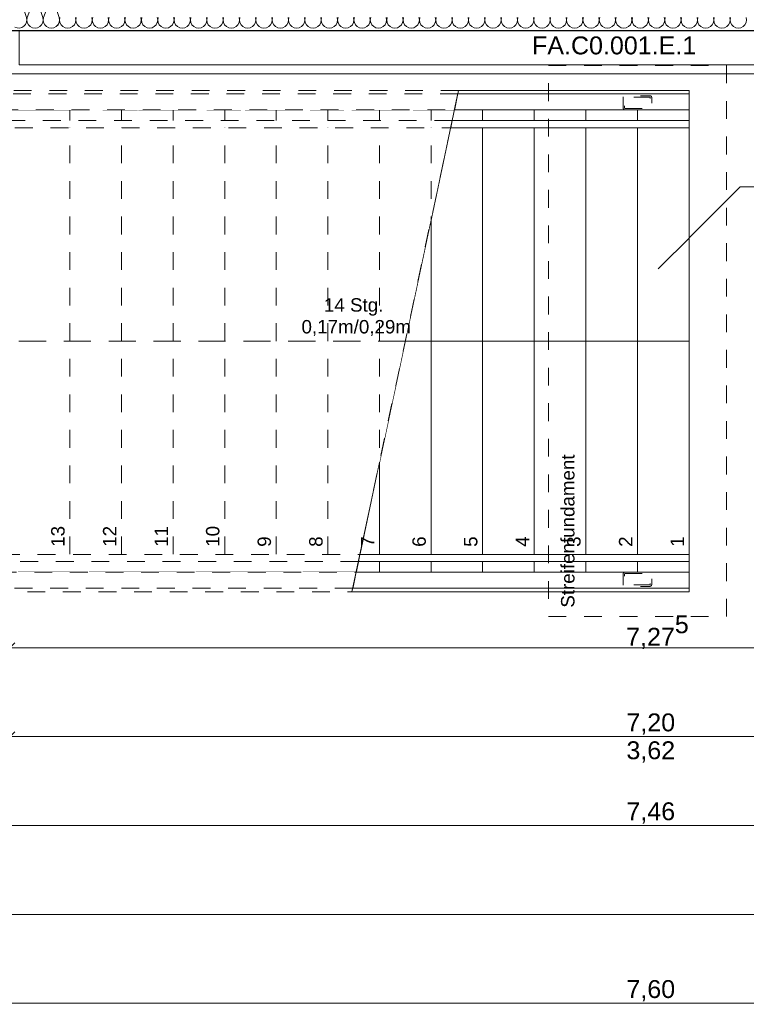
# Model space of a CAD drawing. Header units: metres. Extents: x -273 to 6, y -183 to 13.
# Tile 29 of 33: x -167.57 to -163.48, y -45.28 to -39.74. Entities that reach past the tile are written whole.
import ezdxf

# ---------------------------------------------------------------- set-up
doc = ezdxf.new("R2010")
doc.units = ezdxf.units.M
doc.header["$LTSCALE"] = 0.05
doc.header["$PDMODE"] = 1
doc.header["$PDSIZE"] = -2
for name, pattern in [('9201', [3, 2, -1]), ('Dash Style-1', [1.999894, 0.999947, -0.999947]), ('ISO-02 Strichlinie', [3.81, 3.048, -0.762]), ('Linienart-1', [2.116328, 1.058164, -1.058164]), ('Linienart-3', [2.116531, 1.058062, -1.058469])]:
    doc.linetypes.add(name, pattern=pattern)
doc.layers.get('0').update_dxf_attribs({"lineweight": 25})
for name, color, linetype, lineweight, true_color in [('30 -33 Aussenwände- 7 Fassade_ Elemente', 7, 'Continuous', 9, 0x00aacc), ('30 -35 Decken- 2.2 Treppen Außen', 7, 'Continuous', 9, 0x009999), ('70 -72 Beschriftung- 1 Beschriftung allgemein', 7, 'Continuous', 9, 0xff6633), ('70 -72 Beschriftung- 7 Detailverweise', 7, 'Continuous', 9, 0x00dd00), ('70 -76 Bemaßung- 2 Allgemein', 7, 'Continuous', 5, 0x6666cc)]:
    doc.layers.add(name, color=color, linetype=linetype, lineweight=lineweight, true_color=true_color)
doc.layers.add('Keine', color=7, linetype='Continuous', lineweight=9)
doc.styles.add('Arial', font='arial.ttf')
doc.dimstyles.new('k+k 1_50', dxfattribs={"dimtxt": 0.100689, "dimasz": 0.05302, "dimexe": 0.05, "dimexo": 0.15, "dimgap": 0.01, "dimtad": 1, "dimdec": 3, "dimtxsty": 'Arial', "dimblk": 'VW_SLASH', "dimblk1": 'VW_SLASH', "dimblk2": 'VW_SLASH', "dimcen": 0, "dimdle": 0.05, "dimadec": 3, "dimazin": 0, "dimtfac": 0.75, "dimtdec": 3, "dimtix": 1, "dimtmove": 0, "dimatfit": 0, "dimldrblk": 'VW_SLASH-1', "dimfxl": 0.125, "dimfxlon": 1, "dimfrac": 2, "dimtolj": 1, "dimarcsym": 0})
doc.dimstyles.new('k+k_klein', dxfattribs={"dimtxt": 0.100689, "dimasz": 0.05302, "dimexe": 0.05, "dimexo": 0.15, "dimgap": 0.005, "dimtad": 1, "dimdec": 3, "dimtxsty": 'Arial', "dimblk": 'VW_SLASH-2', "dimblk1": 'VW_SLASH-2', "dimblk2": 'VW_SLASH-2', "dimcen": 0, "dimdle": 0.025, "dimadec": 3, "dimazin": 0, "dimtfac": 0.75, "dimtdec": 3, "dimtix": 1, "dimtmove": 0, "dimatfit": 0, "dimldrblk": 'VW_FILLEDARROW', "dimfxl": 0.1, "dimfxlon": 1, "dimfrac": 2, "dimtolj": 1, "dimarcsym": 0})

# ---------------------------------------------------------------- blocks, each defined once
blk = doc.blocks.new('Gruppe-3847')
at = {"layer": '30 -33 Aussenwände- 7 Fassade_ Elemente', "lineweight": 9, "transparency": 33554687, "flags": 128}
for points in [[(-0.5356, 0.0815, -1.372995), (-0.4482, 0.0815)], [(-0.4437, 0.0815, -1.372995), (-0.3563, 0.0815)], [(-0.3518, 0.0815, -1.372995), (-0.2644, 0.0815)], [(-0.2599, 0.0815, -1.372995), (-0.1724, 0.0815)], [(-0.1679, 0.0815, -1.372995), (-0.0805, 0.0815)], [(-0.076, 0.0815, -1.372995), (0.0114, 0.0815)], [(0.0159, 0.0815, -1.372995), (0.1033, 0.0815)], [(0.1078, 0.0815, -1.372995), (0.1953, 0.0815)], [(0.1998, 0.0815, -1.372995), (0.2872, 0.0815)], [(0.2917, 0.0815, -1.372995), (0.3791, 0.0815)], [(0.3836, 0.0815, -1.372995), (0.471, 0.0815)], [(0.4755, 0.0815, -1.372995), (0.563, 0.0815)], [(0.5675, 0.0815, -1.372995), (0.6549, 0.0815)], [(0.6594, 0.0815, -1.372995), (0.7468, 0.0815)], [(0.7513, 0.0815, -1.372995), (0.8388, 0.0815)], [(0.8433, 0.0815, -1.372995), (0.9307, 0.0815)], [(0.9352, 0.0815, -1.372995), (1.0226, 0.0815)], [(1.0271, 0.0815, -1.372995), (1.1145, 0.0815)], [(1.119, 0.0815, -1.372995), (1.2065, 0.0815)], [(1.211, 0.0815, -1.372995), (1.2984, 0.0815)], [(1.3029, 0.0815, -1.372995), (1.3903, 0.0815)], [(1.3948, 0.0815, -1.372995), (1.4822, 0.0815)], [(1.4867, 0.0815, -1.372995), (1.5742, 0.0815)], [(1.5787, 0.0815, -1.372995), (1.6661, 0.0815)], [(1.6706, 0.0815, -1.372995), (1.758, 0.0815)], [(1.7625, 0.0815, -1.372995), (1.8499, 0.0815)], [(1.8544, 0.0815, -1.372995), (1.9419, 0.0815)], [(1.9464, 0.0815, -1.372995), (2.0338, 0.0815)], [(2.0383, 0.0815, -1.372995), (2.1257, 0.0815)], [(2.1302, 0.0815, -1.372995), (2.2177, 0.0815)], [(2.2222, 0.0815, -1.372995), (2.3096, 0.0815)], [(2.3141, 0.0815, -1.372995), (2.4015, 0.0815)], [(2.406, 0.0815, -1.372995), (2.4934, 0.0815)], [(2.4979, 0.0815, -1.372995), (2.5854, 0.0815)], [(2.5899, 0.0815, -1.372995), (2.6773, 0.0815)], [(2.6818, 0.0815, -1.372995), (2.7692, 0.0815)], [(2.7737, 0.0815, -1.372995), (2.8611, 0.0815)], [(2.8656, 0.0815, -1.372995), (2.9531, 0.0815)], [(2.9576, 0.0815, -1.372995), (3.045, 0.0815)], [(3.0495, 0.0815, -1.372995), (3.1369, 0.0815)], [(3.1414, 0.0815, -1.372995), (3.2288, 0.0815)], [(3.2333, 0.0815, -1.372995), (3.3208, 0.0815)], [(3.3253, 0.0815, -1.372995), (3.4127, 0.0815)], [(3.4172, 0.0815, -1.372995), (3.5046, 0.0815)], [(3.2764, -0.0385, 0.324435), (3.2932, -0.0898, 0.324435), (3.3471, -0.0898, 0.324435), (3.3638, -0.0385), (3.3253, 0.0815, -0.324488), (3.342, 0.1328, -0.324488), (3.3959, 0.1328, -0.324488), (3.4127, 0.0815), (3.3683, -0.0385, 0.324435), (3.3851, -0.0898, 0.324435), (3.439, -0.0898, 0.324435), (3.4558, -0.0385), (3.4172, 0.0815, -0.324488), (3.4339, 0.1328, -0.324488), (3.4879, 0.1328, -0.324488), (3.5046, 0.0815), (3.4603, -0.0385, 0.324435), (3.477, -0.0898, 0.324435), (3.5309, -0.0898, 0.324435), (3.5477, -0.0385), (3.5091, 0.0815, -0.679113), (3.575, 0.1358)]]:
    blk.add_lwpolyline(points, format="xyb", dxfattribs=at)
blk = doc.blocks.new('Gruppe-3848')
at = {"layer": '30 -33 Aussenwände- 7 Fassade_ Elemente', "transparency": 33554687}
blk.add_blockref('Gruppe-3847', (0, 0), dxfattribs=at)
blk = doc.blocks.new('Dämmung-296')
at = {"layer": '30 -33 Aussenwände- 7 Fassade_ Elemente', "color": 7, "transparency": 33554687}
blk.add_blockref('Gruppe-3848', (0, 0), dxfattribs=at)
at = {"layer": '30 -33 Aussenwände- 7 Fassade_ Elemente', "color": 0, "flags": 1}
for tag in ['instanceID', 'prm0_value', 'prm1_value', 'prm2_value', 'prm3_value', 'prm4_value', 'prm5_value', 'prm6_value', 'IFC_UUID', 'prm0_name', 'prm0_type', 'prm1_name', 'prm1_type', 'prm2_name', 'prm2_type', 'prm3_name', 'prm3_type', 'prm4_name', 'prm4_type', 'prm5_name', 'prm5_type', 'prm6_name', 'prm6_type']:
    blk.add_attdef(tag, (-167.596, -39.8372), '', height=0.00018, dxfattribs=at)
blk = doc.blocks.new('Gruppe-3855')
at = {"color": 255}
blk.add_wipeout([(-160.221, -40.044), (-167.821, -40.044), (-167.821, -39.247), (-160.221, -39.247)], dxfattribs=at).dxf.layer = '30 -33 Aussenwände- 7 Fassade_ Elemente'
blk.add_wipeout([(-160.446, -39.802), (-160.446, -39.407), (-167.596, -39.407), (-167.596, -39.802), (-167.751, -39.802), (-167.751, -40.044), (-160.291, -40.044), (-160.291, -39.802)], dxfattribs=at).dxf.layer = '30 -33 Aussenwände- 7 Fassade_ Elemente'
at = {"layer": '30 -33 Aussenwände- 7 Fassade_ Elemente', "flags": 128}
blk.add_lwpolyline([(-160.446, -39.802), (-160.446, -39.407), (-167.596, -39.407), (-167.596, -39.802), (-167.751, -39.802), (-167.751, -40.044), (-160.291, -40.044), (-160.291, -39.802)], close=True, dxfattribs=at)
at = {"color": 255}
blk.add_wipeout([(-160.471, -39.994), (-167.571, -39.994), (-167.571, -39.802), (-160.471, -39.802)], dxfattribs=at).dxf.layer = '30 -33 Aussenwände- 7 Fassade_ Elemente'
at = {"layer": '30 -33 Aussenwände- 7 Fassade_ Elemente', "flags": 128}
blk.add_lwpolyline([(-160.471, -39.994), (-167.571, -39.994), (-167.571, -39.802), (-160.471, -39.802)], close=True, dxfattribs=at)
at = {"color": 255, "lineweight": 25}
blk.add_wipeout([(-160.221, -39.802), (-167.821, -39.802), (-167.821, -39.687), (-167.596, -39.687), (-167.596, -39.529), (-160.446, -39.529), (-160.446, -39.6869), (-160.221, -39.6869)], dxfattribs=at).dxf.layer = '30 -33 Aussenwände- 7 Fassade_ Elemente'
at = {"layer": '30 -33 Aussenwände- 7 Fassade_ Elemente', "lineweight": 25}
blk.add_line((-160.221, -39.802), (-167.821, -39.802), dxfattribs=at)
at = {"layer": '30 -33 Aussenwände- 7 Fassade_ Elemente', "rotation": 180}
blk.add_blockref('Dämmung-296', (-164.021, -39.6455), dxfattribs=at)
blk = doc.blocks.new('Gruppe-9448')
at = {"color": 255, "linetype": '9201', "lineweight": 5, "transparency": 33554508}
blk.add_wipeout([(-165.256, -40.8649), (-165.1247, -40.247), (-165.256, -40.247)], dxfattribs=at).dxf.layer = '30 -35 Decken- 2.2 Treppen Außen'
blk.add_wipeout([(-165.546, -42.2292), (-165.256, -40.8649), (-165.256, -40.247), (-165.546, -40.247)], dxfattribs=at).dxf.layer = '30 -35 Decken- 2.2 Treppen Außen'
blk.add_wipeout([(-165.836, -42.847), (-165.6773, -42.847), (-165.546, -42.2292), (-165.546, -40.247), (-165.836, -40.247)], dxfattribs=at).dxf.layer = '30 -35 Decken- 2.2 Treppen Außen'
blk.add_wipeout([(-165.836, -40.247), (-166.126, -40.247), (-166.126, -42.847), (-165.836, -42.847)], dxfattribs=at).dxf.layer = '30 -35 Decken- 2.2 Treppen Außen'
blk.add_wipeout([(-166.126, -40.247), (-166.416, -40.247), (-166.416, -42.847), (-166.126, -42.847)], dxfattribs=at).dxf.layer = '30 -35 Decken- 2.2 Treppen Außen'
blk.add_wipeout([(-166.416, -40.247), (-166.706, -40.247), (-166.706, -42.847), (-166.416, -42.847)], dxfattribs=at).dxf.layer = '30 -35 Decken- 2.2 Treppen Außen'
blk.add_wipeout([(-166.706, -40.247), (-166.996, -40.247), (-166.996, -42.847), (-166.706, -42.847)], dxfattribs=at).dxf.layer = '30 -35 Decken- 2.2 Treppen Außen'
blk.add_wipeout([(-166.996, -40.247), (-167.286, -40.247), (-167.286, -42.847), (-166.996, -42.847)], dxfattribs=at).dxf.layer = '30 -35 Decken- 2.2 Treppen Außen'
blk.add_wipeout([(-167.286, -40.247), (-167.576, -40.247), (-167.576, -42.847), (-167.286, -42.847)], dxfattribs=at).dxf.layer = '30 -35 Decken- 2.2 Treppen Außen'
blk = doc.blocks.new('Gruppe-9451')
at = {"color": 255, "lineweight": 5}
blk.add_wipeout([(-163.806, -40.247), (-164.096, -40.247), (-164.096, -42.847), (-163.806, -42.847)], dxfattribs=at).dxf.layer = '30 -35 Decken- 2.2 Treppen Außen'
blk.add_wipeout([(-164.096, -40.247), (-164.386, -40.247), (-164.386, -42.847), (-164.096, -42.847)], dxfattribs=at).dxf.layer = '30 -35 Decken- 2.2 Treppen Außen'
blk.add_wipeout([(-164.386, -40.247), (-164.676, -40.247), (-164.676, -42.847), (-164.386, -42.847)], dxfattribs=at).dxf.layer = '30 -35 Decken- 2.2 Treppen Außen'
blk.add_wipeout([(-164.676, -40.247), (-164.966, -40.247), (-164.966, -42.847), (-164.676, -42.847)], dxfattribs=at).dxf.layer = '30 -35 Decken- 2.2 Treppen Außen'
blk.add_wipeout([(-164.966, -40.247), (-165.1247, -40.247), (-165.256, -40.8649), (-165.256, -42.847), (-164.966, -42.847)], dxfattribs=at).dxf.layer = '30 -35 Decken- 2.2 Treppen Außen'
blk.add_wipeout([(-165.256, -40.8649), (-165.546, -42.2292), (-165.546, -42.847), (-165.256, -42.847)], dxfattribs=at).dxf.layer = '30 -35 Decken- 2.2 Treppen Außen'
blk.add_wipeout([(-165.546, -42.2292), (-165.6773, -42.847), (-165.546, -42.847)], dxfattribs=at).dxf.layer = '30 -35 Decken- 2.2 Treppen Außen'
blk = doc.blocks.new('Gruppe-9452')
at = {"layer": '30 -35 Decken- 2.2 Treppen Außen', "linetype": '9201', "lineweight": 9, "transparency": 33554508}
for p, q in [((-167.286, -40.247), (-167.286, -42.847)), ((-166.996, -40.247), (-166.996, -42.847)), ((-166.706, -40.247), (-166.706, -42.847)), ((-166.416, -40.247), (-166.416, -42.847)), ((-166.126, -40.247), (-166.126, -42.847)), ((-165.836, -40.247), (-165.836, -42.847)), ((-165.836, -40.247), (-165.836, -42.847)), ((-165.546, -40.247), (-165.546, -42.2292)), ((-165.256, -40.247), (-165.256, -40.8649))]:
    blk.add_line(p, q, dxfattribs=at)
at = {"layer": '30 -35 Decken- 2.2 Treppen Außen', "linetype": '9201', "lineweight": 9, "transparency": 33554508, "flags": 128}
for points in [[(-167.286, -40.247), (-167.576, -40.247)], [(-166.996, -40.247), (-167.286, -40.247)], [(-166.706, -40.247), (-166.996, -40.247)], [(-166.416, -40.247), (-166.706, -40.247)], [(-166.126, -40.247), (-166.416, -40.247)], [(-165.836, -40.247), (-166.126, -40.247)], [(-165.546, -40.247), (-165.836, -40.247)], [(-165.256, -40.247), (-165.546, -40.247)], [(-165.1247, -40.247), (-165.256, -40.247)], [(-167.286, -42.847), (-167.576, -42.847)], [(-166.996, -42.847), (-167.286, -42.847)], [(-166.706, -42.847), (-166.996, -42.847)], [(-166.416, -42.847), (-166.706, -42.847)], [(-166.126, -42.847), (-166.416, -42.847)], [(-165.836, -42.847), (-166.126, -42.847)], [(-165.836, -42.847), (-165.6773, -42.847)]]:
    blk.add_lwpolyline(points, dxfattribs=at)
blk = doc.blocks.new('Gruppe-9455')
at = {"layer": '30 -35 Decken- 2.2 Treppen Außen'}
for p, q in [((-164.966, -42.847), (-164.966, -40.247)), ((-164.676, -40.247), (-164.676, -42.847)), ((-164.386, -40.247), (-164.386, -42.847)), ((-164.096, -40.247), (-164.096, -42.847)), ((-163.806, -40.247), (-163.806, -42.847)), ((-165.256, -40.8649), (-165.256, -42.847)), ((-165.546, -42.2292), (-165.546, -42.847))]:
    blk.add_line(p, q, dxfattribs=at)
at = {"layer": '30 -35 Decken- 2.2 Treppen Außen', "flags": 128}
for points in [[(-164.966, -40.247), (-165.1247, -40.247)], [(-164.676, -40.247), (-164.966, -40.247)], [(-164.386, -40.247), (-164.676, -40.247)], [(-164.096, -40.247), (-164.386, -40.247)], [(-163.806, -40.247), (-164.096, -40.247)], [(-165.6773, -42.847), (-165.546, -42.847)], [(-165.546, -42.847), (-165.256, -42.847)], [(-165.256, -42.847), (-164.966, -42.847)], [(-164.676, -42.847), (-164.966, -42.847)], [(-164.386, -42.847), (-164.676, -42.847)], [(-164.096, -42.847), (-164.386, -42.847)], [(-163.806, -42.847), (-164.096, -42.847)]]:
    blk.add_lwpolyline(points, dxfattribs=at)
blk = doc.blocks.new('Gruppe-9456')
at = {"layer": '30 -35 Decken- 2.2 Treppen Außen', "flags": 128}
blk.add_lwpolyline([(-163.806, -41.547), (-165.401, -41.547)], dxfattribs=at)
blk = doc.blocks.new('Gruppe-9457')
at = {"layer": '30 -35 Decken- 2.2 Treppen Außen', "linetype": 'ISO-02 Strichlinie', "lineweight": 9, "transparency": 33554508, "flags": 128}
blk.add_lwpolyline([(-165.401, -41.547), (-172.846, -41.547)], dxfattribs=at)
blk = doc.blocks.new('Gruppe-9458')
at = {"color": 255}
for points in [[(-165.1247, -40.247), (-163.806, -40.247), (-163.806, -40.137), (-165.1013, -40.137)], [(-165.7007, -42.957), (-163.806, -42.957), (-163.806, -42.847), (-165.6773, -42.847)]]:
    blk.add_wipeout(points, dxfattribs=at).dxf.layer = '30 -35 Decken- 2.2 Treppen Außen'
at = {"layer": '30 -35 Decken- 2.2 Treppen Außen', "flags": 128}
for points in [[(-165.1247, -40.247), (-163.806, -40.247), (-163.806, -40.137), (-165.1013, -40.137)], [(-165.7007, -42.957), (-163.806, -42.957), (-163.806, -42.847), (-165.6773, -42.847)]]:
    blk.add_lwpolyline(points, dxfattribs=at)
blk = doc.blocks.new('Gruppe-9459')
at = {"layer": '30 -35 Decken- 2.2 Treppen Außen', "linetype": 'Dash Style-1', "lineweight": 9, "transparency": 33554508, "flags": 128}
for points in [[(-165.1013, -40.137), (-172.846, -40.137), (-172.846, -40.247), (-165.1247, -40.247)], [(-165.6773, -42.847), (-172.846, -42.847), (-172.846, -42.957), (-165.7007, -42.957)]]:
    blk.add_lwpolyline(points, dxfattribs=at)
blk = doc.blocks.new('Gruppe-9460')
at = {"color": 255}
blk.add_wipeout([(-165.6561, -42.747), (-163.806, -42.747), (-163.806, -42.787), (-165.6646, -42.787)], dxfattribs=at).dxf.layer = '30 -35 Decken- 2.2 Treppen Außen'
at = {"layer": '30 -35 Decken- 2.2 Treppen Außen', "flags": 128}
blk.add_lwpolyline([(-165.6561, -42.747), (-163.806, -42.747), (-163.806, -42.787), (-165.6646, -42.787)], dxfattribs=at)
blk = doc.blocks.new('Gruppe-9461')
at = {"color": 255, "linetype": 'Linienart-1'}
blk.add_wipeout([(-165.6646, -42.787), (-172.846, -42.787), (-172.846, -42.747), (-165.6561, -42.747)], dxfattribs=at).dxf.layer = '30 -35 Decken- 2.2 Treppen Außen'
at = {"layer": '30 -35 Decken- 2.2 Treppen Außen', "linetype": 'Linienart-1', "flags": 128}
blk.add_lwpolyline([(-165.6646, -42.787), (-172.846, -42.787), (-172.846, -42.747), (-165.6561, -42.747)], dxfattribs=at)
blk = doc.blocks.new('Gruppe-9462')
at = {"color": 255}
blk.add_wipeout([(-165.6773, -42.847), (-163.806, -42.847), (-163.806, -42.937), (-165.6965, -42.937)], dxfattribs=at).dxf.layer = '30 -35 Decken- 2.2 Treppen Außen'
at = {"layer": '30 -35 Decken- 2.2 Treppen Außen', "flags": 128}
blk.add_lwpolyline([(-165.6773, -42.847), (-163.806, -42.847), (-163.806, -42.937), (-165.6965, -42.937)], dxfattribs=at)
blk = doc.blocks.new('Gruppe-9463')
at = {"color": 255, "linetype": 'Linienart-1'}
blk.add_wipeout([(-165.6965, -42.937), (-172.846, -42.937), (-172.846, -42.847), (-165.6773, -42.847)], dxfattribs=at).dxf.layer = '30 -35 Decken- 2.2 Treppen Außen'
at = {"layer": '30 -35 Decken- 2.2 Treppen Außen', "linetype": 'Linienart-1', "flags": 128}
blk.add_lwpolyline([(-165.6965, -42.937), (-172.846, -42.937), (-172.846, -42.847), (-165.6773, -42.847)], dxfattribs=at)
blk = doc.blocks.new('Gruppe-9464')
at = {"color": 255}
blk.add_wipeout([(-165.1459, -40.347), (-163.806, -40.347), (-163.806, -40.307), (-165.1374, -40.307)], dxfattribs=at).dxf.layer = '30 -35 Decken- 2.2 Treppen Außen'
at = {"layer": '30 -35 Decken- 2.2 Treppen Außen', "flags": 128}
blk.add_lwpolyline([(-165.1459, -40.347), (-163.806, -40.347), (-163.806, -40.307), (-165.1374, -40.307)], dxfattribs=at)
blk = doc.blocks.new('Gruppe-9465')
at = {"color": 255, "linetype": 'Linienart-1'}
blk.add_wipeout([(-165.1374, -40.307), (-172.846, -40.307), (-172.846, -40.347), (-165.1459, -40.347)], dxfattribs=at).dxf.layer = '30 -35 Decken- 2.2 Treppen Außen'
at = {"layer": '30 -35 Decken- 2.2 Treppen Außen', "linetype": 'Linienart-1', "flags": 128}
blk.add_lwpolyline([(-165.1374, -40.307), (-172.846, -40.307), (-172.846, -40.347), (-165.1459, -40.347)], dxfattribs=at)
blk = doc.blocks.new('Gruppe-9466')
at = {"color": 255}
blk.add_wipeout([(-165.1247, -40.247), (-163.806, -40.247), (-163.806, -40.157), (-165.1055, -40.157)], dxfattribs=at).dxf.layer = '30 -35 Decken- 2.2 Treppen Außen'
at = {"layer": '30 -35 Decken- 2.2 Treppen Außen', "flags": 128}
blk.add_lwpolyline([(-165.1247, -40.247), (-163.806, -40.247), (-163.806, -40.157), (-165.1055, -40.157)], dxfattribs=at)
blk = doc.blocks.new('Gruppe-9467')
at = {"color": 255, "linetype": 'Linienart-1'}
blk.add_wipeout([(-165.1055, -40.157), (-172.846, -40.157), (-172.846, -40.247), (-165.1247, -40.247)], dxfattribs=at).dxf.layer = '30 -35 Decken- 2.2 Treppen Außen'
at = {"layer": '30 -35 Decken- 2.2 Treppen Außen', "linetype": 'Linienart-1', "flags": 128}
blk.add_lwpolyline([(-165.1055, -40.157), (-172.846, -40.157), (-172.846, -40.247), (-165.1247, -40.247)], dxfattribs=at)
blk = doc.blocks.new('Gruppe-9469')
at = {"layer": '30 -35 Decken- 2.2 Treppen Außen'}
blk.add_line((-165.1013, -40.137), (-165.7007, -42.957), dxfattribs=at)
blk = doc.blocks.new('Gruppe-9470')
at = {"layer": '30 -35 Decken- 2.2 Treppen Außen', "linetype": '9201'}
blk.add_line((-165.1013, -40.137), (-165.7007, -42.957), dxfattribs=at)
blk = doc.blocks.new('Gruppe-9471')
at = {"layer": '30 -35 Decken- 2.2 Treppen Außen', "insert": (-165.691, -41.5185), "char_height": 0.075516, "attachment_point": 8, "rotation": 0.001, "line_spacing_factor": 0.973705, "style": 'Arial'}
blk.add_mtext('14 Stg.\\P 0,17m/0,29m', dxfattribs=at)
blk = doc.blocks.new('Gruppe-9473')
at = {"layer": '30 -35 Decken- 2.2 Treppen Außen', "attachment_point": 9, "rotation": 90.001, "line_spacing_factor": 0.973705, "style": 'Arial'}
for s, insert, char_height in [('13', (-167.3145, -42.5872), 0.07552), ('12', (-167.0245, -42.5872), 0.07552), ('11', (-166.7345, -42.5872), 0.07552), ('10', (-166.4445, -42.5872), 0.07552), ('9', (-166.1545, -42.6461), 0.0755), ('8', (-165.8645, -42.6461), 0.0755), ('7', (-165.5745, -42.6461), 0.0755), ('6', (-165.2845, -42.6461), 0.0755), ('5', (-164.9945, -42.6461), 0.0755), ('4', (-164.7045, -42.6461), 0.0755), ('3', (-164.4145, -42.6461), 0.0755), ('2', (-164.1245, -42.6461), 0.0755), ('1', (-163.8345, -42.6461), 0.0755)]:
    blk.add_mtext(s, dxfattribs=dict(at, insert=insert, char_height=char_height))
blk = doc.blocks.new('Gruppe-9474')
at = {"layer": '30 -35 Decken- 2.2 Treppen Außen', "transparency": 33554508}
blk.add_blockref('Gruppe-9448', (0, 0), dxfattribs=at)
at = {"layer": '30 -35 Decken- 2.2 Treppen Außen'}
blk.add_blockref('Gruppe-9451', (0, 0), dxfattribs=at)
at = {"layer": '30 -35 Decken- 2.2 Treppen Außen', "transparency": 33554508}
for name in ['Gruppe-9452', 'Gruppe-9457']:
    blk.add_blockref(name, (0, 0), dxfattribs=at)
at = {"layer": '30 -35 Decken- 2.2 Treppen Außen'}
for name in ['Gruppe-9455', 'Gruppe-9456']:
    blk.add_blockref(name, (0, 0), dxfattribs=at)
blk.add_blockref('Gruppe-9458', (0, 0), dxfattribs=at)
at = {"layer": '30 -35 Decken- 2.2 Treppen Außen', "transparency": 33554508}
blk.add_blockref('Gruppe-9459', (0, 0), dxfattribs=at)
at = {"layer": '30 -35 Decken- 2.2 Treppen Außen'}
for name in ['Gruppe-9471', 'Gruppe-9473']:
    blk.add_blockref(name, (0, 0), dxfattribs=at)
for name in ['Gruppe-9466', 'Gruppe-9464', 'Gruppe-9460', 'Gruppe-9462']:
    blk.add_blockref(name, (0, 0), dxfattribs=at)
for name in ['Gruppe-9467', 'Gruppe-9465', 'Gruppe-9461', 'Gruppe-9463']:
    blk.add_blockref(name, (0, 0), dxfattribs=at)
for name in ['Gruppe-9469', 'Gruppe-9470']:
    blk.add_blockref(name, (0, 0), dxfattribs=at)
blk = doc.blocks.new('Gruppe-9475')
at = {"layer": '30 -35 Decken- 2.2 Treppen Außen', "color": 7, "transparency": 33554687}
blk.add_blockref('Gruppe-9474', (0, 0), dxfattribs=at)
blk = doc.blocks.new('Gruppe-9476')
at = {"layer": '30 -35 Decken- 2.2 Treppen Außen', "color": 7, "transparency": 33554687}
blk.add_blockref('Gruppe-9475', (0, 0), dxfattribs=at)
at = {"layer": '30 -35 Decken- 2.2 Treppen Außen', "color": 0, "flags": 1}
for tag in ['prm0_value', 'prm1_value', 'prm2_value', 'prm3_value', 'prm4_value', 'prm5_value', 'prm6_value', 'prm7_value', 'prm8_value', 'IFC_UUID', 'instanceID', 'prm0_name', 'prm0_type', 'prm1_name', 'prm1_type', 'prm2_name', 'prm2_type', 'prm3_name', 'prm3_type', 'prm4_name', 'prm4_type', 'prm5_name', 'prm5_type', 'prm6_name', 'prm6_type', 'prm7_name', 'prm7_type', 'prm8_name', 'prm8_type']:
    blk.add_attdef(tag, (-172.9927, -42.957), '', height=0.00018, dxfattribs=at)
blk = doc.blocks.new('_00-EG_Tragwerk (2D)')
at = {"layer": '30 -33 Aussenwände- 7 Fassade_ Elemente', "color": 7}
blk.add_blockref('Gruppe-3855', (0, 0), dxfattribs=at)
at = {"layer": '30 -35 Decken- 2.2 Treppen Außen', "transparency": 33554687}
blk.add_blockref('Gruppe-9476', (0, 0), dxfattribs=at)
blk = doc.blocks.new('Gruppe-14118')
at = {"layer": '70 -72 Beschriftung- 7 Detailverweise'}
blk.add_line((-162.583, -40.68), (-163.183, -40.68), dxfattribs=at)
at = {"layer": '70 -72 Beschriftung- 7 Detailverweise', "flags": 128}
blk.add_lwpolyline([(-162.583, -40.68), (-162.5844, -40.7094), (-162.5888, -40.7385), (-162.5959, -40.7671), (-162.6058, -40.7948), (-162.6184, -40.8214), (-162.6336, -40.8467), (-162.6511, -40.8703), (-162.6709, -40.8921), (-162.6927, -40.9119), (-162.7163, -40.9294), (-162.7416, -40.9446), (-162.7682, -40.9572), (-162.7959, -40.9671), (-162.8245, -40.9742), (-162.8536, -40.9786), (-162.883, -40.98), (-162.9124, -40.9786), (-162.9415, -40.9742), (-162.9701, -40.9671), (-162.9978, -40.9572), (-163.0244, -40.9446), (-163.0497, -40.9294), (-163.0733, -40.9119), (-163.0951, -40.8921), (-163.1149, -40.8703), (-163.1324, -40.8467), (-163.1476, -40.8214), (-163.1602, -40.7948), (-163.1701, -40.7671), (-163.1772, -40.7385), (-163.1816, -40.7094), (-163.183, -40.68), (-163.1816, -40.6506), (-163.1772, -40.6215), (-163.1701, -40.5929), (-163.1602, -40.5652), (-163.1476, -40.5386), (-163.1324, -40.5133), (-163.1149, -40.4897), (-163.0951, -40.4679), (-163.0733, -40.4481), (-163.0497, -40.4306), (-163.0244, -40.4154), (-162.9978, -40.4028), (-162.9701, -40.3929), (-162.9415, -40.3858), (-162.9124, -40.3814), (-162.883, -40.38), (-162.8536, -40.3814), (-162.8245, -40.3858), (-162.7959, -40.3929), (-162.7682, -40.4028), (-162.7416, -40.4154), (-162.7163, -40.4306), (-162.6927, -40.4481), (-162.6709, -40.4679), (-162.6511, -40.4897), (-162.6336, -40.5133), (-162.6184, -40.5386), (-162.6058, -40.5652), (-162.5959, -40.5929), (-162.5888, -40.6215), (-162.5844, -40.6506)], close=True, dxfattribs=at)
at = {"layer": '70 -72 Beschriftung- 7 Detailverweise'}
blk.add_point((-162.883, -40.68), dxfattribs=at)
at = {"layer": '70 -72 Beschriftung- 7 Detailverweise', "line_spacing_factor": 0.96878, "style": 'Arial'}
for s, insert, char_height, attachment_point in [('D', (-162.883, -40.6754), 0.1007, 8), ('TR_200', (-162.883, -40.7067), 0.10069, 2)]:
    blk.add_mtext(s, dxfattribs=dict(at, insert=insert, char_height=char_height, attachment_point=attachment_point))
blk = doc.blocks.new('Gruppe-14119')
at = {"layer": '70 -72 Beschriftung- 7 Detailverweise', "transparency": 33554687}
for q in [(-163.9787, -41.1407), (-162.883, -40.68)]:
    blk.add_line((-163.518, -40.68), q, dxfattribs=at)
at = {"layer": '70 -72 Beschriftung- 7 Detailverweise', "color": 7, "transparency": 33554687}
blk.add_blockref('Gruppe-14118', (0, 0), dxfattribs=at)
blk = doc.blocks.new('Gruppe-14160')
at = {"layer": 'Keine', "color": 7, "linetype": 'Linienart-3', "lineweight": 5, "transparency": 33554687, "flags": 128}
for points in [[(-164.1759, -40.237, 0.414214), (-164.1659, -40.247), (-164.0259, -40.247, 0.414214), (-164.0159, -40.237), (-164.0159, -40.177, 0.414214), (-164.0259, -40.167), (-164.1659, -40.167, 0.414214), (-164.1759, -40.177)], [(-164.1679, -40.237, 0.414214), (-164.1659, -40.239), (-164.0259, -40.239, 0.414214), (-164.0239, -40.237), (-164.0239, -40.177, 0.414214), (-164.0259, -40.175), (-164.1659, -40.175, 0.414214), (-164.1679, -40.177)]]:
    blk.add_lwpolyline(points, format="xyb", close=True, dxfattribs=at)
blk = doc.blocks.new('Gruppe-14161')
at = {"layer": 'Keine', "color": 7, "linetype": 'Linienart-3', "lineweight": 5, "transparency": 33554687, "flags": 128}
for points in [[(-164.1759, -42.857, -0.414214), (-164.1659, -42.847), (-164.0259, -42.847, -0.414214), (-164.0159, -42.857), (-164.0159, -42.917, -0.414214), (-164.0259, -42.927), (-164.1659, -42.927, -0.414214), (-164.1759, -42.917)], [(-164.1679, -42.857, -0.414214), (-164.1659, -42.855), (-164.0259, -42.855, -0.414214), (-164.0239, -42.857), (-164.0239, -42.917, -0.414214), (-164.0259, -42.919), (-164.1659, -42.919, -0.414214), (-164.1679, -42.917)]]:
    blk.add_lwpolyline(points, format="xyb", close=True, dxfattribs=at)
blk = doc.blocks.new('Gruppe-14162')
at = {"layer": 'Keine', "color": 252, "linetype": 'Linienart-3', "lineweight": 9, "true_color": 0x888888, "flags": 128}
blk.add_lwpolyline([(-164.5959, -39.997), (-163.5959, -39.997), (-163.5959, -43.097), (-164.5959, -43.097)], close=True, dxfattribs=at)
at = {"layer": 'Keine', "color": 7}
for name in ['Gruppe-14160', 'Gruppe-14161']:
    blk.add_blockref(name, (0, 0), dxfattribs=at)
at = {"layer": 'Keine', "color": 7, "insert": (-164.5255, -43.047), "char_height": 0.075516, "width": 1.149619, "attachment_point": 1, "rotation": 90, "line_spacing_factor": 0.973705, "style": 'Arial'}
blk.add_mtext('Streifenfundament\\P', dxfattribs=at)
blk = doc.blocks.new('_EG_2D  (2D)')
at = {"layer": '70 -72 Beschriftung- 1 Beschriftung allgemein', "color": 7}
blk.add_blockref('Gruppe-14162', (0, 0), dxfattribs=at)
at = {"layer": '70 -72 Beschriftung- 7 Detailverweise'}
blk.add_blockref('Gruppe-14119', (0, 0), dxfattribs=at)
at = {"layer": '70 -72 Beschriftung- 1 Beschriftung allgemein', "insert": (-164.22708886, -39.8340169), "char_height": 0.1006886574, "width": 1.6, "attachment_point": 2, "line_spacing_factor": 0.970891, "style": 'Arial'}
blk.add_mtext('FA.C0.001.E.1', dxfattribs=at)
blk = doc.blocks.new('VW_SLASH-2')
at = {"color": 0, "linetype": 'ByBlock', "lineweight": -2, "transparency": 16777216}
blk.add_line((0.47, 0), (-1, 0), dxfattribs=at)
at = {"color": 0, "lineweight": 5, "transparency": 16777216, "flags": 128}
blk.add_lwpolyline([(0.5, 0.5), (-0.5, -0.5)], dxfattribs=at)
blk = doc.blocks.new('*D15034')
at = {"layer": '70 -76 Bemaßung- 2 Allgemein', "color": 0, "lineweight": -2}
for p, q in [((-167.821, -45.172), (-167.821, -45.322)), ((-160.221, -45.172), (-160.221, -45.322)), ((-160.274, -45.272), (-167.768, -45.272))]:
    blk.add_line(p, q, dxfattribs=at)
at = {"layer": 'Defpoints', "color": 0}
for p in [(-167.821, -42.294), (-160.221, -42.294), (-167.821, -45.272)]:
    blk.add_point(p, dxfattribs=at)
at = {"layer": '70 -76 Bemaßung- 2 Allgemein', "color": 0, "lineweight": -2, "xscale": 0.05302001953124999, "yscale": 0.05302001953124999, "zscale": 0.05302001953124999, "rotation": 180}
blk.add_blockref('VW_SLASH-2', (-167.821, -45.272), dxfattribs=at)
at = {"layer": '70 -76 Bemaßung- 2 Allgemein', "color": 0, "lineweight": -2, "xscale": 0.05302001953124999, "yscale": 0.05302001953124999, "zscale": 0.05302001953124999}
blk.add_blockref('VW_SLASH-2', (-160.221, -45.272), dxfattribs=at)
at = {"layer": '70 -76 Bemaßung- 2 Allgemein', "color": 0, "insert": (-164.021, -45.2016), "char_height": 0.10069, "attachment_point": 5, "style": 'Arial'}
blk.add_mtext('\\A1;7,60', dxfattribs=at)
blk = doc.blocks.new('VW_FILLEDARROW')
at = {"linetype": 'Continuous', "lineweight": 0, "transparency": 16777216}
blk.add_hatch(color=0, dxfattribs=at).paths.add_polyline_path([(-2.83, 0.76), (0, 0), (-2.83, -0.76)])
at = {"color": 0, "lineweight": 5, "transparency": 16777216, "flags": 128}
blk.add_lwpolyline([(-2.83, 0.76), (0, 0), (-2.83, -0.76)], close=True, dxfattribs=at)
blk = doc.blocks.new('VW_SLASH')
at = {"color": 0, "linetype": 'ByBlock', "lineweight": -2, "transparency": 16777216}
blk.add_line((0.94, 0), (-1, 0), dxfattribs=at)
at = {"color": 0, "lineweight": 20, "transparency": 16777216, "flags": 128}
blk.add_lwpolyline([(0.5, 0.5), (-0.5, -0.5)], dxfattribs=at)
blk = doc.blocks.new('*D15165')
at = {"layer": '70 -76 Bemaßung- 2 Allgemein', "color": 0, "lineweight": -2}
for p, q in [((-167.621, -43.147), (-167.621, -43.322)), ((-160.346, -43.147), (-160.346, -43.322)), ((-160.399, -43.272), (-167.568, -43.272))]:
    blk.add_line(p, q, dxfattribs=at)
at = {"layer": 'Defpoints', "color": 0}
for p in [(-167.621, -31.272), (-160.346, -39.047), (-167.621, -43.272)]:
    blk.add_point(p, dxfattribs=at)
at = {"layer": '70 -76 Bemaßung- 2 Allgemein', "color": 0, "lineweight": -2, "xscale": 0.05302001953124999, "yscale": 0.05302001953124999, "zscale": 0.05302001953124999, "rotation": 180}
blk.add_blockref('VW_SLASH', (-167.621, -43.272), dxfattribs=at)
at = {"layer": '70 -76 Bemaßung- 2 Allgemein', "color": 0, "lineweight": -2, "xscale": 0.05302001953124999, "yscale": 0.05302001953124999, "zscale": 0.05302001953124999}
blk.add_blockref('VW_SLASH', (-160.346, -43.272), dxfattribs=at)
at = {"layer": '70 -76 Bemaßung- 2 Allgemein', "color": 0, "insert": (-163.9835, -43.1848), "char_height": 0.100689, "attachment_point": 5, "style": 'Arial'}
blk.add_mtext('\\A1;7,27\\S5^ ;', dxfattribs=at)
blk = doc.blocks.new('VW_SLASH-1')
at = {"color": 0, "linetype": 'ByBlock', "lineweight": -2, "transparency": 16777216}
blk.add_line((0.94, 0), (-1, 0), dxfattribs=at)
at = {"color": 0, "lineweight": 5, "transparency": 16777216, "flags": 128}
blk.add_lwpolyline([(0.5, 0.5), (-0.5, -0.5)], dxfattribs=at)
blk = doc.blocks.new('*D17296')
at = {"layer": '70 -76 Bemaßung- 2 Allgemein', "color": 0, "lineweight": -2}
for p, q in [((-175.421, -44.672), (-175.421, -44.822)), ((-99.421, -44.672), (-99.421, -44.822)), ((-99.474, -44.772), (-175.368, -44.772))]:
    blk.add_line(p, q, dxfattribs=at)
at = {"layer": 'Defpoints', "color": 0}
for p in [(-175.421, -39.447), (-99.421, -39.447), (-175.421, -44.772)]:
    blk.add_point(p, dxfattribs=at)
at = {"layer": '70 -76 Bemaßung- 2 Allgemein', "color": 0, "lineweight": -2, "xscale": 0.05302001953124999, "yscale": 0.05302001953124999, "zscale": 0.05302001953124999, "rotation": 180}
blk.add_blockref('VW_SLASH-2', (-175.421, -44.772), dxfattribs=at)
at = {"layer": '70 -76 Bemaßung- 2 Allgemein', "color": 0, "lineweight": -2, "xscale": 0.05302001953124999, "yscale": 0.05302001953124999, "zscale": 0.05302001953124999}
blk.add_blockref('VW_SLASH-2', (-99.421, -44.772), dxfattribs=at)
at = {"layer": '70 -76 Bemaßung- 2 Allgemein', "color": 0, "insert": (-137.421, -44.7066), "char_height": 0.10069, "attachment_point": 5, "style": 'Arial'}
blk.add_mtext('\\A1;76,00', dxfattribs=at)
blk = doc.blocks.new('*D17313')
at = {"layer": '70 -76 Bemaßung- 2 Allgemein', "color": 0, "lineweight": -2}
for p, q in [((-167.751, -44.172), (-167.751, -44.322)), ((-160.291, -44.172), (-160.291, -44.322)), ((-160.344, -44.272), (-167.698, -44.272))]:
    blk.add_line(p, q, dxfattribs=at)
at = {"layer": 'Defpoints', "color": 0}
for p in [(-167.751, -40.044), (-160.291, -40.044), (-167.751, -44.272)]:
    blk.add_point(p, dxfattribs=at)
at = {"layer": '70 -76 Bemaßung- 2 Allgemein', "color": 0, "lineweight": -2, "xscale": 0.05302001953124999, "yscale": 0.05302001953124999, "zscale": 0.05302001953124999, "rotation": 180}
blk.add_blockref('VW_SLASH-2', (-167.751, -44.272), dxfattribs=at)
at = {"layer": '70 -76 Bemaßung- 2 Allgemein', "color": 0, "lineweight": -2, "xscale": 0.05302001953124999, "yscale": 0.05302001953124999, "zscale": 0.05302001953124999}
blk.add_blockref('VW_SLASH-2', (-160.291, -44.272), dxfattribs=at)
at = {"layer": '70 -76 Bemaßung- 2 Allgemein', "color": 0, "insert": (-164.021, -44.2016), "char_height": 0.10069, "attachment_point": 5, "style": 'Arial'}
blk.add_mtext('\\A1;7,46', dxfattribs=at)
blk = doc.blocks.new('*D17432')
at = {"layer": '70 -76 Bemaßung- 2 Allgemein', "color": 0, "lineweight": -2}
for p, q in [((-167.621, -43.672), (-167.621, -43.822)), ((-160.421, -43.672), (-160.421, -43.822)), ((-160.474, -43.772), (-167.568, -43.772))]:
    blk.add_line(p, q, dxfattribs=at)
at = {"layer": 'Defpoints', "color": 0}
for p in [(-160.421, -39.047), (-167.621, -39.247), (-167.621, -43.772)]:
    blk.add_point(p, dxfattribs=at)
at = {"layer": '70 -76 Bemaßung- 2 Allgemein', "color": 0, "lineweight": -2, "xscale": 0.05302001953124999, "yscale": 0.05302001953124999, "zscale": 0.05302001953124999, "rotation": 180}
blk.add_blockref('VW_SLASH-2', (-167.621, -43.772), dxfattribs=at)
at = {"layer": '70 -76 Bemaßung- 2 Allgemein', "color": 0, "lineweight": -2, "xscale": 0.05302001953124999, "yscale": 0.05302001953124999, "zscale": 0.05302001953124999}
blk.add_blockref('VW_SLASH-2', (-160.421, -43.772), dxfattribs=at)
at = {"layer": '70 -76 Bemaßung- 2 Allgemein', "color": 0, "insert": (-164.021, -43.7016), "char_height": 0.10069, "attachment_point": 5, "style": 'Arial'}
blk.add_mtext('\\A1;7,20', dxfattribs=at)
blk = doc.blocks.new('Gruppe-14836')
at = {"layer": '70 -76 Bemaßung- 2 Allgemein', "insert": (-164.021, -43.7987), "char_height": 0.10069, "width": 0.455, "attachment_point": 2, "line_spacing_factor": 0.96878, "style": 'Arial'}
blk.add_mtext('3,62', dxfattribs=at)
blk = doc.blocks.new('Gruppe-14195')
at = {"layer": '70 -76 Bemaßung- 2 Allgemein'}
dim = blk.add_aligned_dim(p1=(-160.22099996, -42.29404198), p2=(-167.82099996, -42.29404198), distance=2.978, text='7,60', dimstyle='k+k_klein', override={"dimtxt": 0.100689, "dimgap": 0.01, "dimdec": 8, "dimpost": '<>', "dimtxsty": 'Arial', "dimtmove": 2}, dxfattribs=at)
dim.commit()
dim.dimension.update_dxf_attribs({"geometry": '*D15034', "text_midpoint": (-164.02099996, -45.20157844)})
blk = doc.blocks.new('Gruppe-14201')
at = {"layer": '70 -76 Bemaßung- 2 Allgemein'}
dim = blk.add_linear_dim(base=(-167.621, -43.272), p1=(-160.346, -39.047), p2=(-167.621, -31.272), text='7,27\\S5^ ;', dimstyle='k+k 1_50', override={"dimtxt": 0.100689, "dimgap": 0.01, "dimpost": '<>', "dimtxsty": 'Arial', "dimtmove": 2}, dxfattribs=at)
dim.commit()
dim.dimension.update_dxf_attribs({"geometry": '*D15165', "text_midpoint": (-163.9835, -43.1848)})
blk = doc.blocks.new('Gruppe-14515')
at = {"layer": '70 -76 Bemaßung- 2 Allgemein'}
dim = blk.add_linear_dim(base=(-175.42099996, -44.77204198), p1=(-99.42099996, -39.44704198), p2=(-175.42099996, -39.44704198), text='76,00', dimstyle='k+k_klein', override={"dimtxt": 0.100689, "dimgap": 0.005, "dimdec": 8, "dimpost": '<>', "dimtxsty": 'Arial', "dimtmove": 2}, dxfattribs=at)
dim.commit()
dim.dimension.update_dxf_attribs({"geometry": '*D17296', "text_midpoint": (-137.42099996, -44.70657844)})
blk = doc.blocks.new('Gruppe-14516')
at = {"layer": '70 -76 Bemaßung- 2 Allgemein'}
dim = blk.add_aligned_dim(p1=(-160.29099996, -40.04404198), p2=(-167.75099996, -40.04404198), distance=4.228, text='7,46', dimstyle='k+k_klein', override={"dimtxt": 0.100689, "dimgap": 0.01, "dimdec": 8, "dimpost": '<>', "dimtxsty": 'Arial', "dimtmove": 2}, dxfattribs=at)
dim.commit()
dim.dimension.update_dxf_attribs({"geometry": '*D17313', "text_midpoint": (-164.02099996, -44.20157844)})
blk = doc.blocks.new('Gruppe-14517')
at = {"layer": '70 -76 Bemaßung- 2 Allgemein'}
dim = blk.add_linear_dim(base=(-167.621, -43.772), p1=(-160.421, -39.047), p2=(-167.621, -39.247), text='7,20', dimstyle='k+k_klein', override={"dimtxt": 0.100689, "dimgap": 0.01, "dimpost": '<>', "dimtxsty": 'Arial', "dimtmove": 2}, dxfattribs=at)
dim.commit()
dim.dimension.update_dxf_attribs({"geometry": '*D17432', "text_midpoint": (-164.021, -43.7016)})
blk = doc.blocks.new('_EG_2D Bemaßung_ Beschriftung (2D)')
at = {"layer": '70 -72 Beschriftung- 1 Beschriftung allgemein', "color": 7}
blk.add_blockref('Gruppe-14836', (0, 0), dxfattribs=at)
at = {"layer": '70 -76 Bemaßung- 2 Allgemein'}
for name in ['Gruppe-14201', 'Gruppe-14516', 'Gruppe-14517', 'Gruppe-14515', 'Gruppe-14195']:
    blk.add_blockref(name, (0, 0), dxfattribs=at)

msp = doc.modelspace()

# ---------------------------------------------------------------- block references
at = {"layer": 'Keine', "color": 1}
msp.add_blockref('_00-EG_Tragwerk (2D)', (0, 0), dxfattribs=at)

# ---------------------------------------------------------------- next in the draw order: block references
msp.add_blockref('_EG_2D  (2D)', (0, 0), dxfattribs=at)

# ---------------------------------------------------------------- next in the draw order: block references
msp.add_blockref('_EG_2D Bemaßung_ Beschriftung (2D)', (0, 0), dxfattribs=at)

doc.saveas('drawing.dxf')
